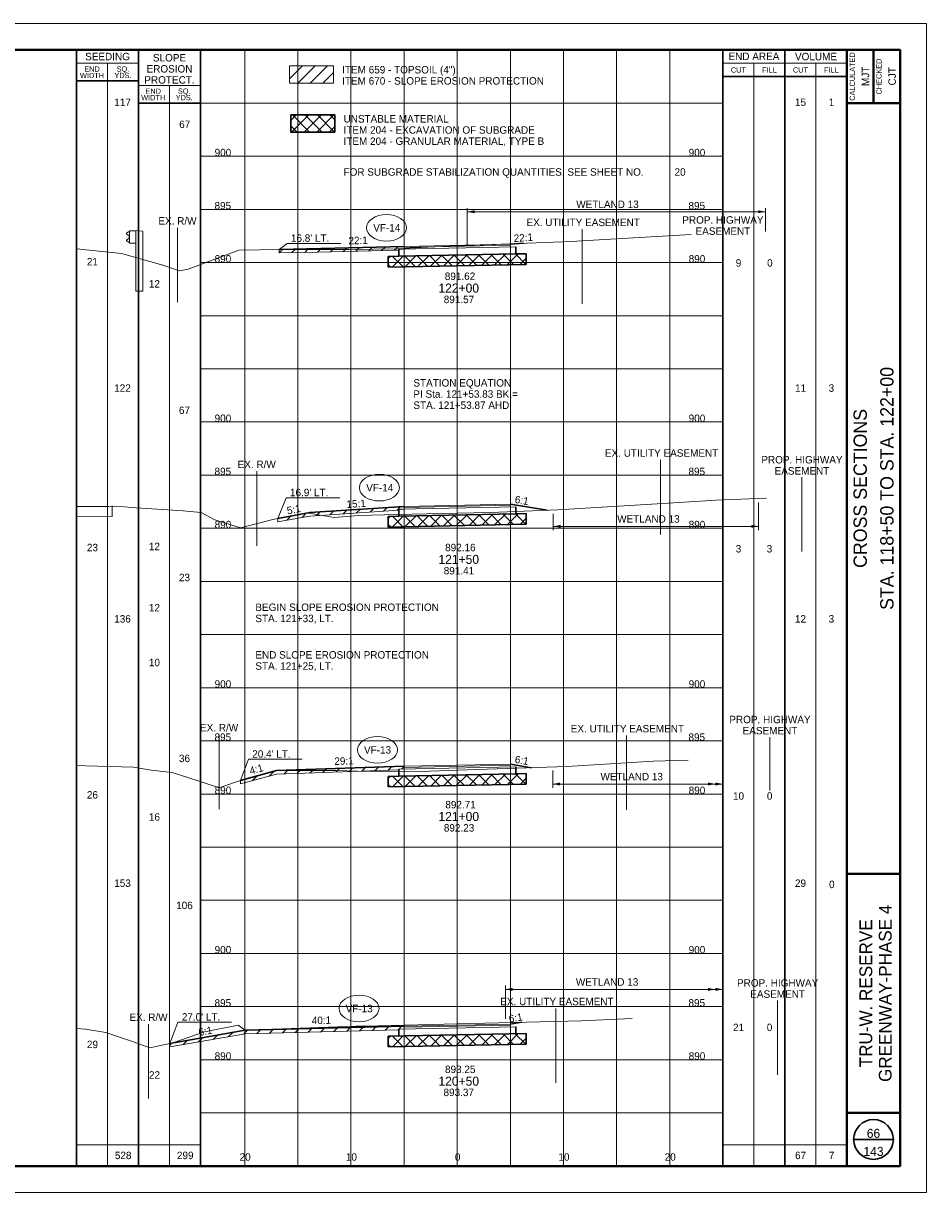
# Paper-space layout 'Layout1' of a CAD drawing. Header units: feet. Extents: x -1005 to 2379, y -670 to 6548.
# Tile 46 of 69: x 75 to 160, y 3218 to 3328. Entities that reach past the tile are written whole.
import ezdxf
from ezdxf.enums import TextEntityAlignment as Align

# ---------------------------------------------------------------- set-up
doc = ezdxf.new("R2010")
doc.units = ezdxf.units.FT
doc.header["$LTSCALE"] = 5
doc.header["$MEASUREMENT"] = 0
for name, pattern in [('DGN Style 2', [150.837143, 90.502286, -60.334857]), ('DGN Style 3', [211.172, 150.837143, -60.334857]), ('esmtshpr', [5.35, 1, -0.175, -0.175, 4]), ('esmtuex', [4.65, 0.8, -0.275, -0.275, 0.8, -0.3, 0.8, -0.3, 0.8, -0.3]), ('rowex', [4.85, 0.8, -0.375, -0.375, 0.8, -0.3, 0.8, -0.3, 0.8, -0.3])]:
    doc.linetypes.add(name, pattern=pattern)
for name, color, linetype, lineweight in [('DR_P_Erosion_Control', 7, 'Continuous', 13), ('DR_P_Text', 7, 'Continuous', 13), ('EV_Ecological_Text', 7, 'Continuous', 13), ('PV_P_Text', 7, 'Continuous', 13), ('PV_X_EOP', 7, 'DGN Style 3', 0), ('RD_X_Cells', 7, 'Continuous', 0), ('RW_P_Esmt_SH', 193, 'esmtshpr', 40), ('RW_X_Esmt_U', 6, 'esmtuex', 30), ('RW_X_Fee_RW', 6, 'rowex', 30), ('SH_Border', 7, 'Continuous', 40), ('SH_Data', 7, 'Continuous', 0), ('SH_Major_Grid_Line', 254, 'Continuous', 13), ('SH_Text', 7, 'Continuous', 13), ('TX_P_20', 7, 'Continuous', 13), ('TX_P_5', 7, 'Continuous', 13), ('TX_X_5', 7, 'Continuous', 0), ('XS_P_Finished_Grade', 3, 'Continuous', 30), ('XS_P_Pavt_Surface', 251, 'Continuous', 13), ('XS_P_Subgrade', 4, 'Continuous', 30), ('XS_P_Undercut', 230, 'Continuous', 30), ('XS_X_Ground_Line', 3, 'DGN Style 2', 13)]:
    doc.layers.add(name, color=color, linetype=linetype, lineweight=lineweight)
doc.layers.add('SH_Cut_Line', color=7, linetype='DGN Style 3', lineweight=0, plot=False)
doc.layers.add('XS_P_Pavt_Layers', color=251, linetype='Continuous', lineweight=0, transparency=0.5)
doc.styles.add('Slanted-Normal LS 0.50', font='font31.shx', dxfattribs={"height": 0.14})
doc.styles.add('Slanted-Sub Title', font='font31.shx', dxfattribs={"height": 0.17})
doc.styles.add('Style-font30', font='font30.shx')
doc.styles.add('Style-font31', font='font31.shx')
doc.styles.add('Style-font70', font='font70.shx')

# ---------------------------------------------------------------- blocks, each defined once
blk = doc.blocks.new('GPKLBL_210')
at = {"layer": 'TX_P_5', "linetype": 'Continuous', "extrusion": (0, 0, -1), "insert": (-0.46, 0.97), "char_height": 0.7, "attachment_point": 3, "text_direction": (-0.986394, 0.164399, 0), "line_spacing_factor": 0.6, "style": 'Style-font31'}
blk.add_mtext('6:1', dxfattribs=at)
blk = doc.blocks.new('XS POINT_283')
at = {"layer": 'RW_X_Fee_RW', "linetype": 'DGN Style 3', "lineweight": 0}
blk.add_line((0, 3.5), (0, -3.5), dxfattribs=at)
blk = doc.blocks.new('XS POINT_284')
at = {"layer": 'RW_P_Esmt_SH', "linetype": 'Continuous', "lineweight": 13}
blk.add_line((0, 3.5), (0, -3.5), dxfattribs=at)
blk = doc.blocks.new('XS POINT_285')
at = {"layer": 'RW_X_Esmt_U', "linetype": 'DGN Style 3', "lineweight": 0}
blk.add_line((0, 3.5), (0, -3.5), dxfattribs=at)
blk = doc.blocks.new('GPKLBL_211')
at = {"layer": 'TX_P_5', "linetype": 'Continuous', "insert": (-1.23, 1.07), "char_height": 0.7, "attachment_point": 1, "rotation": 1.4327, "line_spacing_factor": 0.9, "style": 'Style-font31'}
blk.add_mtext('40:1', dxfattribs=at)
blk = doc.blocks.new('GPKLBL_212')
at = {"layer": 'TX_P_5', "linetype": 'Continuous', "insert": (-0.91, 0.77), "char_height": 0.7, "attachment_point": 1, "rotation": 9.9353, "line_spacing_factor": 0.9, "style": 'Style-font31'}
blk.add_mtext('6:1', dxfattribs=at)
blk = doc.blocks.new('GPKLBL_213')
at = {"layer": 'TX_P_5', "linetype": 'Continuous', "insert": (-0.51, 0.98), "char_height": 0.7, "attachment_point": 1, "rotation": 350.5377, "line_spacing_factor": 0.6, "style": 'Style-font31'}
blk.add_mtext('6:1', dxfattribs=at)
blk = doc.blocks.new('XS POINT_286')
at = {"layer": 'RW_X_Fee_RW', "linetype": 'DGN Style 3', "lineweight": 0}
blk.add_line((0, 3.5), (0, -3.5), dxfattribs=at)
blk = doc.blocks.new('XS POINT_287')
at = {"layer": 'RW_X_Esmt_U', "linetype": 'DGN Style 3', "lineweight": 0}
blk.add_line((0, 3.5), (0, -3.5), dxfattribs=at)
blk = doc.blocks.new('GPKLBL_214')
at = {"layer": 'TX_P_5', "linetype": 'Continuous', "insert": (-0.58, 1.03), "char_height": 0.7, "attachment_point": 1, "rotation": 1.9669, "line_spacing_factor": 0.9, "style": 'Style-font31'}
blk.add_mtext('29:1', dxfattribs=at)
blk = doc.blocks.new('GPKLBL_215')
at = {"layer": 'TX_P_5', "linetype": 'Continuous', "insert": (-0.92, 0.76), "char_height": 0.7, "attachment_point": 1, "rotation": 15.0363, "line_spacing_factor": 0.9, "style": 'Style-font31'}
blk.add_mtext('4:1', dxfattribs=at)
blk = doc.blocks.new('GPKLBL_216')
at = {"layer": 'TX_P_5', "linetype": 'Continuous', "insert": (-0.51, 0.98), "char_height": 0.7, "attachment_point": 1, "rotation": 350.5377, "line_spacing_factor": 0.6, "style": 'Style-font31'}
blk.add_mtext('6:1', dxfattribs=at)
blk = doc.blocks.new('XS POINT_288')
at = {"layer": 'RW_X_Fee_RW', "linetype": 'DGN Style 3', "lineweight": 0}
blk.add_line((0, 3.5), (0, -3.5), dxfattribs=at)
blk = doc.blocks.new('XS POINT_289')
at = {"layer": 'RW_P_Esmt_SH', "linetype": 'Continuous', "lineweight": 13}
blk.add_line((0, 3.5), (0, -3.5), dxfattribs=at)
blk = doc.blocks.new('XS POINT_290')
at = {"layer": 'RW_X_Esmt_U', "linetype": 'DGN Style 3', "lineweight": 0}
blk.add_line((0, 3.5), (0, -3.5), dxfattribs=at)
blk = doc.blocks.new('GPKLBL_217')
at = {"layer": 'TX_P_5', "linetype": 'Continuous', "insert": (-1.02, 0.83), "char_height": 0.7, "attachment_point": 1, "rotation": 3.7589, "line_spacing_factor": 0.9, "style": 'Style-font31'}
blk.add_mtext('15:1', dxfattribs=at)
blk = doc.blocks.new('GPKLBL_218')
at = {"layer": 'TX_P_5', "linetype": 'Continuous', "insert": (-0.73, 0.8), "char_height": 0.7, "attachment_point": 1, "rotation": 11.4111, "line_spacing_factor": 0.9, "style": 'Style-font31'}
blk.add_mtext('5:1', dxfattribs=at)
blk = doc.blocks.new('XS POINT_291')
at = {"layer": 'RW_X_Fee_RW', "linetype": 'DGN Style 3', "lineweight": 0}
blk.add_line((0, 3.5), (0, -3.5), dxfattribs=at)
blk = doc.blocks.new('XS POINT_292')
at = {"layer": 'RW_P_Esmt_SH', "linetype": 'Continuous', "lineweight": 13}
blk.add_line((0, 3.5), (0, -3.5), dxfattribs=at)
blk = doc.blocks.new('GRLT')
at = {"layer": 'RD_X_Cells', "linetype": 'DGN Style 3'}
for p, q in [((-1.51, 2.21), (-1.56, 2.19)), ((-0.97, 2.29), (-1.51, 2.21)), ((-0.89, 2.25), (-0.97, 2.29)), ((-0.31, 2.25), (-0.89, 2.25)), ((-0.89, -0.16), (-0.89, 2.25)), ((-0.31, 1.08), (-0.31, 2.25)), ((-1.56, -0.16), (-1.56, 2.19)), ((-0.31, 1.08), (-0.89, 1.08)), ((-1.56, -3.42), (-1.56, -0.16)), ((-0.89, -3.42), (-0.89, -0.16)), ((-0.89, -3.42), (-1.56, -3.42))]:
    blk.add_line(p, q, dxfattribs=at)
at = {"layer": 'RD_X_Cells', "linetype": 'DGN Style 3', "flags": 128}
blk.add_lwpolyline([(-0.31, 1.16), (-0.22, 1.17), (-0.06, 1.29), (-0.06, 1.29, 0.51949), (-0.06, 1.41), (-0.06, 1.41), (-0.26, 1.56), (-0.26, 1.56, -0.244874), (-0.3, 1.62), (-0.3, 1.62), (-0.3, 1.67), (-0.3, 1.71), (-0.3, 1.71, -0.244874), (-0.26, 1.78), (-0.26, 1.78), (-0.06, 1.92), (-0.06, 1.92, 0.51949), (-0.06, 2.05), (-0.06, 2.05), (-0.22, 2.16), (-0.31, 2.18)], format="xyb", dxfattribs=at)
for points in [[(-0.29, 1.73), (-0.29, 1.61), (-0.3, 1.61), (-0.3, 1.73), (-0.29, 1.73)], [(-0.29, 1.7), (-0.29, 1.64), (-0.26, 1.64), (-0.26, 1.7), (-0.29, 1.7)]]:
    blk.add_lwpolyline(points, close=True, dxfattribs=at)
blk = doc.blocks.new('XS POINT_293')
at = {"layer": 'RW_X_Esmt_U', "linetype": 'DGN Style 3', "lineweight": 0}
blk.add_line((0, 3.5), (0, -3.5), dxfattribs=at)
blk = doc.blocks.new('GPKLBL_219')
at = {"layer": 'TX_P_5', "linetype": 'Continuous', "insert": (-1.19, 0.96), "char_height": 0.7, "attachment_point": 1, "rotation": 2.662, "line_spacing_factor": 0.9, "style": 'Style-font31'}
blk.add_mtext('22:1', dxfattribs=at)
blk = doc.blocks.new('GPKLBL_220')
at = {"layer": 'TX_P_5', "linetype": 'Continuous', "insert": (-0.51, 0.98), "char_height": 0.7, "attachment_point": 1, "rotation": 350.5377, "line_spacing_factor": 0.6, "style": 'Style-font31'}
blk.add_mtext('22:1', dxfattribs=at)

psp = doc.layouts.get("Layout1")

# ---------------------------------------------------------------- hatches: boundary and pattern name
at = {"layer": 'DR_P_Erosion_Control'}
h = psp.add_hatch(dxfattribs=at)
h.set_pattern_fill('HATCH', color=256, style=0, pattern_type=2)
h.set_pattern_definition([(45, (108.67094, 3322.6661), (-0.589255, 0.589255), [])])
h.paths.add_polyline_path([(100.04, 3321.89), (104.18, 3321.89), (104.18, 3323.51), (100.04, 3323.51)])
h = psp.add_hatch(dxfattribs=at)
h.set_pattern_fill('HATCH', color=256, style=0, pattern_type=2)
h.set_pattern_definition([(45, (105.6807, 3308.9872), (-0.58926, 0.58926), [])])
h.paths.add_polyline_path([(110.33, 3306.26), (110.83, 3306.27), (110.83, 3306.42), (110.83, 3306.52), (102.67, 3306.32), (99.06, 3306.23), (99.06, 3305.9), (102.67, 3305.99), (110.33, 3306.16)])
h = psp.add_hatch(dxfattribs=at)
h.set_pattern_fill('HATCH', color=256, style=0, pattern_type=2)
h.set_pattern_definition([(45, (104.1183, 3282.7342), (-0.58926, 0.58926), [])])
h.paths.add_polyline_path([(110.33, 3281.8), (110.83, 3281.81), (110.83, 3281.96), (110.83, 3282.06), (101.97, 3281.48), (98.96, 3280.92), (98.96, 3280.62), (101.97, 3281.15), (110.33, 3281.7)])
h = psp.add_hatch(dxfattribs=at)
h.set_pattern_fill('HATCH', color=256, style=0, pattern_type=2)
h.set_pattern_definition([(45, (101.3631, 3258.7205), (-0.589255, 0.589255), [])])
h.paths.add_polyline_path([(110.33, 3257.35), (110.83, 3257.36), (110.83, 3257.36), (110.83, 3257.5), (110.83, 3257.61), (98.83, 3257.2), (95.42, 3256.28), (95.42, 3255.95), (98.83, 3256.86), (110.33, 3257.26)])
h = psp.add_hatch(dxfattribs=at)
h.set_pattern_fill('HATCH', color=256, style=0, pattern_type=2)
h.set_pattern_definition([(45, (99.4796, 3234.9927), (-0.589255, 0.589255), [])])
h.paths.add_polyline_path([(110.33, 3232.89), (110.83, 3232.9), (110.83, 3233.05), (110.83, 3233.15), (95.88, 3232.78), (88.78, 3231.53), (88.78, 3231.2), (95.88, 3232.45), (110.33, 3232.81)])
at = {"layer": 'XS_P_Undercut', "lineweight": 0}
h = psp.add_hatch(dxfattribs=at)
h.set_pattern_fill('CROSSHATCH', color=256, style=0, pattern_type=2)
h.set_pattern_definition([(45, (103.4458, 3313.4017), (-0.58926, 0.58926), []), (315, (103.4458, 3313.4017), (0.58926, 0.58926), [])])
h.paths.add_polyline_path([(100.16, 3317.27), (104.3, 3317.27), (104.3, 3318.89), (100.16, 3318.89)])
h = psp.add_hatch(dxfattribs=at)
h.set_pattern_fill('CROSSHATCH', color=256, style=0, pattern_type=2)
h.set_pattern_definition([(45, (112.5906, 3305.0917), (-0.589255, 0.589255), []), (315, (112.5906, 3305.0917), (0.589255, 0.589255), [])])
h.paths.add_polyline_path([(110.33, 3305.59), (109.33, 3305.57), (109.33, 3304.57), (122.33, 3304.83), (122.33, 3305.83), (121.33, 3305.81)])
h = psp.add_hatch(dxfattribs=at)
h.set_pattern_fill('CROSSHATCH', color=256, style=0, pattern_type=2)
h.set_pattern_definition([(45, (112.5906, 3280.6356), (-0.589255, 0.589255), []), (315, (112.5906, 3280.6356), (0.589255, 0.589255), [])])
h.paths.add_polyline_path([(110.33, 3281.14), (109.33, 3281.12), (109.33, 3280.12), (122.33, 3280.38), (122.33, 3281.38), (121.33, 3281.36)])
h = psp.add_hatch(dxfattribs=at)
h.set_pattern_fill('CROSSHATCH', color=256, style=0, pattern_type=2)
h.set_pattern_definition([(45, (112.5905, 3256.1794), (-0.589255, 0.589255), []), (315, (112.5905, 3256.1794), (0.589255, 0.589255), [])])
h.paths.add_polyline_path([(110.33, 3256.68), (109.33, 3256.66), (109.33, 3255.66), (122.33, 3255.92), (122.33, 3256.92), (121.33, 3256.9)])
h = psp.add_hatch(dxfattribs=at)
h.set_pattern_fill('CROSSHATCH', color=256, style=0, pattern_type=2)
h.set_pattern_definition([(45, (112.5905, 3231.7232), (-0.589255, 0.589255), []), (315, (112.5905, 3231.7232), (0.589255, 0.589255), [])])
h.paths.add_polyline_path([(110.33, 3232.23), (109.33, 3232.21), (109.33, 3231.21), (122.33, 3231.47), (122.33, 3232.47), (121.33, 3232.45)])

# ---------------------------------------------------------------- linework, layer by layer
at = {"layer": 'DR_P_Erosion_Control'}
for p, q in [((99.06, 3305.9), (99.06, 3306.23)), ((99.06, 3305.9), (102.67, 3305.99)), ((102.67, 3305.99), (110.33, 3306.16)), ((101.97, 3281.15), (110.33, 3281.7)), ((98.96, 3280.62), (101.97, 3281.15)), ((98.96, 3280.92), (98.96, 3280.62)), ((98.83, 3256.86), (110.33, 3257.26)), ((95.42, 3255.95), (98.83, 3256.86)), ((95.42, 3256.28), (95.42, 3255.95)), ((95.88, 3232.45), (88.78, 3231.2)), ((110.33, 3232.81), (95.88, 3232.45)), ((88.78, 3231.2), (88.78, 3231.53))]:
    psp.add_line(p, q, dxfattribs=at)
at = {"layer": 'DR_P_Erosion_Control', "flags": 128}
for points in [[(100.04, 3323.51), (104.18, 3323.51), (104.18, 3321.89), (100.04, 3321.89), (100.04, 3323.51)], [(100.04, 3321.89), (104.18, 3321.89), (104.18, 3323.51), (100.04, 3323.51), (100.04, 3321.89)], [(110.33, 3306.26), (110.83, 3306.27), (110.83, 3306.42), (110.83, 3306.52), (102.67, 3306.32), (99.06, 3306.23), (99.06, 3305.9), (102.67, 3305.99), (110.33, 3306.16), (110.33, 3306.26)], [(110.33, 3281.8), (110.83, 3281.81), (110.83, 3281.96), (110.83, 3282.06), (101.97, 3281.48), (98.96, 3280.92), (98.96, 3280.62), (101.97, 3281.15), (110.33, 3281.7), (110.33, 3281.8)], [(110.33, 3257.35), (110.83, 3257.36), (110.83, 3257.36), (110.83, 3257.5), (110.83, 3257.61), (98.83, 3257.2), (95.42, 3256.28), (95.42, 3255.95), (98.83, 3256.86), (110.33, 3257.26), (110.33, 3257.35)], [(110.33, 3232.89), (110.83, 3232.9), (110.83, 3233.05), (110.83, 3233.15), (95.88, 3232.78), (88.78, 3231.53), (88.78, 3231.2), (95.88, 3232.45), (110.33, 3232.81), (110.33, 3232.89)]]:
    psp.add_lwpolyline(points, close=True, dxfattribs=at)
at = {"layer": 'DR_P_Text'}
for p, q in [((99.81, 3306.8), (99.06, 3306.23)), ((99.81, 3306.8), (104.86, 3306.8)), ((99.72, 3282.86), (98.96, 3280.92)), ((99.72, 3282.86), (104.77, 3282.86)), ((96.17, 3258.27), (95.42, 3256.28)), ((96.17, 3258.27), (101.22, 3258.27)), ((89.53, 3233.52), (88.78, 3231.53)), ((89.53, 3233.52), (94.58, 3233.52))]:
    psp.add_line(p, q, dxfattribs=at)
at = {"layer": 'DR_P_Text', "color": 7, "linetype": 'Continuous', "lineweight": 13}
for centre in [(109.17, 3308.27), (108.5, 3283.82), (108.32, 3259.15), (106.59, 3234.82)]:
    psp.add_ellipse(centre, major_axis=(1.88, 0), ratio=0.666667, dxfattribs=at)
at = {"layer": 'EV_Ecological_Text', "color": 97, "linetype": 'Continuous', "lineweight": 0}
for p, q in [((116.77, 3306.62), (116.77, 3310.13)), ((144.85, 3307.93), (144.85, 3310.13)), ((116.77, 3309.78), (144.85, 3309.78)), ((144.19, 3282.44), (144.19, 3279.83)), ((124.86, 3281.35), (124.86, 3279.83)), ((124.86, 3280.18), (144.19, 3280.18)), ((124.81, 3257.21), (124.81, 3255.59)), ((124.81, 3255.94), (140.83, 3255.94)), ((120.36, 3233.84), (120.36, 3236.97)), ((120.36, 3236.62), (140.83, 3236.62))]:
    psp.add_line(p, q, dxfattribs=at)
at = {"layer": 'EV_Ecological_Text', "color": 4, "linetype": 'Continuous', "lineweight": 0}
for points in [[(117.47, 3309.64), (116.77, 3309.78), (117.47, 3309.92)], [(125.56, 3280.04), (124.86, 3280.18), (125.56, 3280.32)], [(125.51, 3255.8), (124.81, 3255.94), (125.51, 3256.08)], [(121.06, 3236.48), (120.36, 3236.62), (121.06, 3236.76)]]:
    psp.add_solid(points, dxfattribs=at)
at = {"layer": 'EV_Ecological_Text', "color": 4, "linetype": 'Continuous', "lineweight": 0, "extrusion": (0, 0, -1)}
for points in [[(-144.15, 3309.92), (-144.85, 3309.78), (-144.15, 3309.64)], [(-143.49, 3280.32), (-144.19, 3280.18), (-143.49, 3280.04)], [(-139.43, 3256.08), (-140.13, 3255.94), (-139.43, 3255.8)], [(-140.13, 3256.08), (-140.83, 3255.94), (-140.13, 3255.8)], [(-139.43, 3236.76), (-140.13, 3236.62), (-139.43, 3236.48)], [(-140.13, 3236.76), (-140.83, 3236.62), (-140.13, 3236.48)]]:
    psp.add_solid(points, dxfattribs=at)
at = {"layer": 'PV_X_EOP'}
psp.add_line((83.36, 3282.1), (83.36, 3281.1), dxfattribs=at)
at = {"layer": 'RW_P_Esmt_SH', "linetype": 'Continuous', "lineweight": 13}
psp.add_line((145.26, 3260.36), (145.26, 3255.32), dxfattribs=at)
at = {"layer": 'SH_Border', "color": 7, "linetype": 'Continuous', "lineweight": 40}
for p, q in [((152.5, 3220), (152.5, 3325)), ((155, 3325), (155, 3320)), ((152.5, 3320), (157.5, 3320)), ((152.5, 3247.5), (157.5, 3247.5)), ((152.5, 3225), (157.5, 3225))]:
    psp.add_line(p, q, dxfattribs=at)
at = {"layer": 'SH_Border', "color": 7, "linetype": 'Continuous', "lineweight": 40, "flags": 128}
psp.add_lwpolyline([(0, 3325), (157.5, 3325), (157.5, 3220), (0, 3220), (0, 3325)], close=True, dxfattribs=at)
at = {"layer": 'SH_Cut_Line', "color": 7, "linetype": 'DGN Style 3', "lineweight": 0, "flags": 128}
psp.add_lwpolyline([(-10, 3217.5), (160, 3217.5), (160, 3327.5), (-10, 3327.5), (-10, 3217.5)], close=True, dxfattribs=at)
at = {"layer": 'SH_Data', "color": 7, "linetype": 'Continuous', "lineweight": 30}
for p, q in [((80, 3220), (80, 3325)), ((85.83, 3220), (85.83, 3325)), ((91.66, 3220), (91.66, 3325)), ((140.83, 3220), (140.83, 3325)), ((146.67, 3220), (146.67, 3325)), ((85.83, 3322.08), (80, 3322.08)), ((140.83, 3322.5), (152.5, 3322.5)), ((91.66, 3320), (85.83, 3320)), ((153.12, 3222.5), (156.88, 3222.5))]:
    psp.add_line(p, q, dxfattribs=at)
at = {"layer": 'SH_Data', "color": 7, "linetype": 'Continuous', "lineweight": 0}
for p, q in [((85.83, 3323.75), (80, 3323.75)), ((140.83, 3323.75), (152.5, 3323.75)), ((91.66, 3321.67), (85.83, 3321.67))]:
    psp.add_line(p, q, dxfattribs=at)
at = {"layer": 'SH_Data', "color": 7, "linetype": 'Continuous', "lineweight": 13}
for p, q in [((82.92, 3220), (82.92, 3323.75)), ((143.75, 3220), (143.75, 3323.75)), ((149.58, 3220), (149.58, 3323.75)), ((88.75, 3220), (88.75, 3321.67)), ((80, 3222), (91.66, 3222)), ((140.83, 3222), (152.5, 3222))]:
    psp.add_line(p, q, dxfattribs=at)
at = {"layer": 'SH_Data', "color": 7, "linetype": 'Continuous', "lineweight": 30}
psp.add_circle((155, 3222.5), 1.87, dxfattribs=at)
at = {"layer": 'SH_Major_Grid_Line', "color": 254, "linetype": 'Continuous', "lineweight": 13}
for p, q in [((95.83, 3220), (95.83, 3325)), ((100.83, 3220), (100.83, 3325)), ((105.83, 3220), (105.83, 3325)), ((110.83, 3220), (110.83, 3325)), ((115.83, 3220), (115.83, 3325)), ((120.83, 3220), (120.83, 3325)), ((125.83, 3220), (125.83, 3325)), ((130.83, 3220), (130.83, 3325)), ((135.83, 3220), (135.83, 3325)), ((91.66, 3320), (140.83, 3320)), ((91.66, 3315), (140.83, 3315)), ((91.66, 3310), (140.83, 3310)), ((91.66, 3305), (140.83, 3305)), ((91.66, 3300), (140.83, 3300)), ((91.66, 3295), (140.83, 3295)), ((91.66, 3290), (140.83, 3290)), ((91.66, 3285), (140.83, 3285)), ((91.66, 3280), (140.83, 3280)), ((91.66, 3275), (140.83, 3275)), ((91.66, 3270), (140.83, 3270)), ((91.66, 3265), (140.83, 3265)), ((91.66, 3260), (140.83, 3260)), ((91.66, 3255), (140.83, 3255)), ((91.66, 3250), (140.83, 3250)), ((91.66, 3245), (140.83, 3245)), ((91.66, 3240), (140.83, 3240)), ((91.66, 3235), (140.83, 3235)), ((91.66, 3230), (140.83, 3230)), ((91.66, 3225), (140.83, 3225))]:
    psp.add_line(p, q, dxfattribs=at)
at = {"layer": 'XS_P_Finished_Grade'}
for p, q in [((122.05, 3306.81), (120.83, 3306.72)), ((99.06, 3306.23), (110.83, 3306.52)), ((98.96, 3280.92), (101.97, 3281.48)), ((101.97, 3281.48), (110.83, 3282.06)), ((124.3, 3281.69), (120.83, 3282.26)), ((95.42, 3256.28), (98.83, 3257.2)), ((98.83, 3257.2), (110.83, 3257.61)), ((122.83, 3257.47), (120.83, 3257.81)), ((110.83, 3233.15), (95.88, 3232.78)), ((120.83, 3233.35), (121.89, 3233.53)), ((95.88, 3232.78), (88.78, 3231.53))]:
    psp.add_line(p, q, dxfattribs=at)
at = {"layer": 'XS_P_Pavt_Layers', "color": 2, "lineweight": 13}
for p, q in [((110.83, 3306.42), (120.83, 3306.62)), ((110.33, 3306.26), (121.33, 3306.48)), ((110.33, 3281.8), (121.33, 3282.02)), ((110.83, 3281.96), (120.83, 3282.16)), ((110.33, 3257.35), (121.33, 3257.57)), ((110.83, 3257.5), (120.83, 3257.7)), ((110.33, 3232.89), (121.33, 3233.11)), ((110.83, 3233.05), (120.83, 3233.25))]:
    psp.add_line(p, q, dxfattribs=at)
at = {"layer": 'XS_P_Pavt_Surface', "color": 193}
for p, q in [((110.83, 3306.52), (120.83, 3306.72)), ((120.83, 3306.72), (120.83, 3306.47)), ((110.83, 3306.52), (110.83, 3306.27)), ((110.83, 3282.06), (120.83, 3282.26)), ((110.83, 3282.06), (110.83, 3281.81)), ((120.83, 3282.26), (120.83, 3282.01)), ((110.83, 3257.61), (120.83, 3257.81)), ((110.83, 3257.61), (110.83, 3257.36)), ((120.83, 3257.81), (120.83, 3257.56)), ((110.83, 3233.15), (120.83, 3233.35)), ((110.83, 3233.15), (110.83, 3232.9)), ((120.83, 3233.35), (120.83, 3233.1))]:
    psp.add_line(p, q, dxfattribs=at)
at = {"layer": 'XS_P_Subgrade'}
for p, q in [((110.33, 3306.26), (110.33, 3305.59)), ((110.33, 3305.59), (121.33, 3305.81)), ((121.33, 3306.48), (121.33, 3305.81)), ((110.33, 3281.8), (110.33, 3281.14)), ((110.33, 3281.14), (121.33, 3281.36)), ((121.33, 3282.02), (121.33, 3281.36)), ((110.33, 3257.35), (110.33, 3256.68)), ((121.33, 3257.57), (121.33, 3256.9)), ((110.33, 3256.68), (121.33, 3256.9)), ((121.33, 3233.11), (121.33, 3232.45)), ((109.33, 3232.21), (122.33, 3232.47)), ((110.33, 3232.89), (110.33, 3232.23))]:
    psp.add_line(p, q, dxfattribs=at)
at = {"layer": 'XS_P_Undercut'}
for p, q in [((110.33, 3305.59), (109.33, 3305.57)), ((109.33, 3305.57), (109.33, 3304.57)), ((121.33, 3305.81), (122.33, 3305.83)), ((122.33, 3305.83), (122.33, 3304.83)), ((109.33, 3304.57), (122.33, 3304.83)), ((121.33, 3281.36), (122.33, 3281.38)), ((122.33, 3281.38), (122.33, 3280.38)), ((110.33, 3281.14), (109.33, 3281.12)), ((109.33, 3281.12), (109.33, 3280.12)), ((109.33, 3280.12), (122.33, 3280.38)), ((110.33, 3256.68), (109.33, 3256.66)), ((109.33, 3256.66), (109.33, 3255.66)), ((121.33, 3256.9), (122.33, 3256.92)), ((122.33, 3256.92), (122.33, 3255.92)), ((109.33, 3255.66), (122.33, 3255.92)), ((109.33, 3232.21), (109.33, 3231.21)), ((122.33, 3232.47), (122.33, 3231.47)), ((109.33, 3231.21), (122.33, 3231.47))]:
    psp.add_line(p, q, dxfattribs=at)
at = {"layer": 'XS_P_Undercut', "flags": 128}
psp.add_lwpolyline([(100.16, 3318.89), (104.3, 3318.89), (104.3, 3317.27), (100.16, 3317.27), (100.16, 3318.89)], close=True, dxfattribs=at)
at = {"layer": 'XS_P_Undercut', "lineweight": 0, "flags": 128}
for points in [[(100.16, 3317.27), (104.3, 3317.27), (104.3, 3318.89), (100.16, 3318.89), (100.16, 3317.27)], [(110.33, 3305.59), (109.33, 3305.57), (109.33, 3304.57), (122.33, 3304.83), (122.33, 3305.83), (121.33, 3305.81), (110.33, 3305.59)], [(110.33, 3281.14), (109.33, 3281.12), (109.33, 3280.12), (122.33, 3280.38), (122.33, 3281.38), (121.33, 3281.36), (110.33, 3281.14)], [(110.33, 3256.68), (109.33, 3256.66), (109.33, 3255.66), (122.33, 3255.92), (122.33, 3256.92), (121.33, 3256.9), (110.33, 3256.68)], [(110.33, 3232.23), (109.33, 3232.21), (109.33, 3231.21), (122.33, 3231.47), (122.33, 3232.47), (121.33, 3232.45), (110.33, 3232.23)]]:
    psp.add_lwpolyline(points, close=True, dxfattribs=at)
at = {"layer": 'XS_X_Ground_Line', "flags": 128}
for points in [[(80, 3306.29), (84.28, 3305.85), (84.68, 3305.74), (88.12, 3304.74), (89.69, 3304.22), (90.5, 3304.39), (95.27, 3306.15), (99.17, 3306.23), (105.64, 3306.23), (110.23, 3306.28), (113.04, 3306.46), (115.83, 3306.57), (126.54, 3306.98), (130.24, 3307.21), (137.85, 3307.63)], [(80, 3282.05), (83.01, 3282.06), (84.5, 3282.03), (85.6, 3281.91), (90.05, 3281.64), (91.73, 3281.5), (93.01, 3280.81), (95.44, 3280.04), (98.46, 3280.82), (101.66, 3281.46), (104.24, 3281), (106.53, 3281.21), (110.19, 3281.29), (115.83, 3281.41), (118.97, 3281.47), (125.28, 3281.73), (136.71, 3282.44), (140.17, 3282.63), (144.92, 3282.82)], [(80, 3281.08), (83.35, 3281.1), (83.36, 3281.1)], [(80, 3257.68), (80.85, 3257.65), (85.37, 3257.53), (87.04, 3257.25), (89.01, 3257.02), (91.45, 3256.25), (93.43, 3255.59), (95.88, 3256.44), (98.83, 3257.2), (104.46, 3257.22), (106.45, 3257.14), (112.39, 3257.11), (115.83, 3257.23), (126.14, 3257.59), (134.3, 3258.1), (137.57, 3258.2)], [(80, 3232.93), (80.85, 3232.88), (82.76, 3232.56), (85.16, 3231.75), (86.91, 3231.11), (89.06, 3231.6), (92.05, 3232.64), (95.2, 3233.24), (95.88, 3232.78), (106.28, 3233.15), (107.15, 3233.15), (115.83, 3233.37), (127.53, 3233.67), (132.3, 3233.89)]]:
    psp.add_lwpolyline(points, dxfattribs=at)

# ---------------------------------------------------------------- block references
at = {"layer": 'RD_X_Cells', "linetype": 'DGN Style 3', "extrusion": (0, 0, -1)}
psp.add_blockref('GRLT', (-84.68, 3305.74), dxfattribs=at)
at = {"layer": 'RW_P_Esmt_SH', "linetype": 'Continuous', "lineweight": 13}
for name, p in [('XS POINT_292', (140.83, 3303.86)), ('XS POINT_289', (148.27, 3281.3)), ('XS POINT_284', (145.98, 3232.08))]:
    psp.add_blockref(name, p, dxfattribs=at)
at = {"layer": 'RW_X_Esmt_U', "linetype": 'DGN Style 3', "lineweight": 0}
for name, p in [('XS POINT_293', (127.58, 3304.63)), ('XS POINT_290', (134.96, 3282.93)), ('XS POINT_287', (131.75, 3257)), ('XS POINT_285', (125.11, 3231.33))]:
    psp.add_blockref(name, p, dxfattribs=at)
at = {"layer": 'RW_X_Fee_RW', "linetype": 'DGN Style 3', "lineweight": 0}
for name, p in [('XS POINT_291', (89.5, 3304.77)), ('XS POINT_288', (96.96, 3281.86)), ('XS POINT_286', (93.42, 3257.09)), ('XS POINT_283', (86.78, 3229.85))]:
    psp.add_blockref(name, p, dxfattribs=at)
at = {"layer": 'TX_P_5', "linetype": 'Continuous'}
for name, p, rotation in [('GPKLBL_220', (121.84, 3306.79), 13.48874871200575), ('GPKLBL_219', (106.75, 3306.42), 358.750552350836)]:
    psp.add_blockref(name, p, dxfattribs=dict(at, rotation=rotation))
for name, p in [('GPKLBL_217', (106.4, 3281.77)), ('GPKLBL_216', (121.83, 3282.1)), ('GPKLBL_218', (100.47, 3281.18)), ('GPKLBL_214', (104.83, 3257.4)), ('GPKLBL_213', (121.83, 3257.64)), ('GPKLBL_215', (97.12, 3256.74)), ('GPKLBL_211', (103.36, 3232.97)), ('GPKLBL_212', (92.33, 3232.16))]:
    psp.add_blockref(name, p, dxfattribs=at)
at = {"layer": 'TX_P_5', "linetype": 'Continuous', "extrusion": (0, 0, -1)}
psp.add_blockref('GPKLBL_210', (-121.45, 3233.43), dxfattribs=at)

# ---------------------------------------------------------------- texts
at = {"layer": 'DR_P_Text', "color": 7, "lineweight": 13, "style": 'Style-font31'}
for s, p in [('VF-14', (109.2, 3308.27)), ('VF-14', (108.54, 3283.82)), ('VF-13', (108.33, 3259.15)), ('VF-13', (106.6, 3234.82))]:
    psp.add_text(s, height=0.7, dxfattribs=at).set_placement(p, align=Align.MIDDLE_CENTER)
at = {"layer": 'DR_P_Text', "char_height": 0.7, "attachment_point": 1, "line_spacing_factor": 0.9}
for s, insert, style in [('ITEM 659 - TOPSOIL (4")\\PITEM 670 - SLOPE EROSION PROTECTION', (105, 3323.49), 'Slanted-Sub Title'), ('UNSTABLE MATERIAL\\PITEM 204 - EXCAVATION OF SUBGRADE\\PITEM 204 - GRANULAR MATERIAL, TYPE B', (105.13, 3318.87), 'Slanted-Sub Title'), ('FOR SUBGRADE STABILIZATION QUANTITIES, SEE SHEET NO.', (105.13, 3313.87), 'Slanted-Sub Title'), ('20\\P', (136.28, 3313.87), 'Style-font31'), ("16.8' LT.", (100.18, 3307.65), 'Slanted-Normal LS 0.50'), ("16.9' LT.", (100.09, 3283.72), 'Slanted-Normal LS 0.50'), ("20.4' LT.", (96.54, 3259.12), 'Slanted-Normal LS 0.50'), ("27.0' LT.", (89.91, 3234.38), 'Slanted-Normal LS 0.50')]:
    psp.add_mtext(s, dxfattribs=dict(at, insert=insert, style=style))
at = {"layer": 'EV_Ecological_Text', "color": 7, "linetype": 'Continuous', "lineweight": 0, "style": 'Slanted-Normal LS 0.50'}
for p in [(129.97, 3310.48), (133.82, 3280.88), (132.25, 3256.64), (129.93, 3237.32)]:
    psp.add_text('WETLAND 13', height=0.7, dxfattribs=at).set_placement(p, align=Align.MIDDLE_CENTER)
at = {"layer": 'PV_P_Text', "char_height": 0.7, "attachment_point": 8, "line_spacing_factor": 0.6, "style": 'Slanted-Normal LS 0.50'}
for s, insert in [(' 891.62', (115.96, 3303.35)), (' 892.16', (115.99, 3277.83)), (' 892.71', (116.01, 3253.64)), (' 893.25', (115.98, 3228.74))]:
    psp.add_mtext(s, dxfattribs=dict(at, insert=insert))
at = {"layer": 'RW_P_Esmt_SH', "linetype": 'Continuous', "lineweight": 13, "char_height": 0.7, "attachment_point": 2, "line_spacing_factor": 0.9, "style": 'Style-font31'}
for insert in [(140.83, 3309.36), (148.27, 3286.8), (145.26, 3262.36), (145.98, 3237.58)]:
    psp.add_mtext('PROP. HIGHWAY\\PEASEMENT', dxfattribs=dict(at, insert=insert))
at = {"layer": 'RW_X_Esmt_U', "linetype": 'Continuous', "lineweight": 0, "style": 'Style-font31'}
for p in [(127.68, 3309.13), (135.06, 3287.43), (131.84, 3261.5), (125.21, 3235.83)]:
    psp.add_text('EX. UTILITY EASEMENT', height=0.7, dxfattribs=at).set_placement(p, align=Align.TOP_CENTER)
at = {"layer": 'RW_X_Fee_RW', "linetype": 'Continuous', "lineweight": 0, "char_height": 0.7, "attachment_point": 2, "line_spacing_factor": 0.66, "style": 'Style-font31'}
for insert in [(89.5, 3309.27), (96.96, 3286.36), (93.42, 3261.59), (86.78, 3234.35)]:
    psp.add_mtext('EX. R/W\\P', dxfattribs=dict(at, insert=insert))
at = {"layer": 'SH_Data', "color": 7, "linetype": 'Continuous', "lineweight": 13, "style": 'Style-font30'}
for s, p in [('SEEDING', (82.92, 3324.38)), ('END AREA', (143.75, 3324.4)), ('VOLUME', (149.59, 3324.38))]:
    psp.add_text(s, height=0.7, dxfattribs=at).set_placement(p, align=Align.MIDDLE_CENTER)
at = {"layer": 'SH_Data', "color": 7, "linetype": 'Continuous', "lineweight": 0, "style": 'Style-font30'}
for s, p in [('CALCULATED', (152.76, 3322.5)), ('CHECKED', (155.26, 3322.5))]:
    psp.add_text(s, height=0.5, rotation=90, dxfattribs=at).set_placement(p, align=Align.TOP_CENTER)
for s, p in [('CUT', (142.29, 3323.12)), ('FILL', (145.21, 3323.12)), ('CUT', (148.13, 3323.12)), ('FILL', (151.04, 3323.12))]:
    psp.add_text(s, height=0.5, dxfattribs=at).set_placement(p, align=Align.MIDDLE_CENTER)
at = {"layer": 'SH_Data', "color": 7, "linetype": 'Continuous', "lineweight": 13, "style": 'Style-font30'}
for s, p in [('MJT', (154.6, 3322.52)), ('CJT', (157.1, 3322.52))]:
    psp.add_text(s, height=0.7, rotation=90, dxfattribs=at).set_placement(p, align=Align.CENTER)
at = {"layer": 'SH_Data', "color": 7, "linetype": 'Continuous', "lineweight": 0, "style": 'Style-font70'}
for s, p in [('STA. 118+50 TO STA. 122+00', (156.26, 3283.75)), ('CROSS SECTIONS', (153.75, 3283.75))]:
    psp.add_text(s, height=1.25, rotation=90, dxfattribs=at).set_placement(p, align=Align.MIDDLE_CENTER)
at = {"layer": 'SH_Data', "color": 7, "linetype": 'Continuous', "lineweight": 13, "insert": (88.75, 3323.22), "char_height": 0.7, "attachment_point": 5, "line_spacing_factor": 0.892896, "style": 'Style-font30'}
psp.add_mtext('SLOPE\\PEROSION\\PPROTECT.', dxfattribs=at)
at = {"layer": 'SH_Data', "color": 7, "linetype": 'Continuous', "lineweight": 0, "char_height": 0.7, "attachment_point": 5, "line_spacing_factor": 0.728571, "style": 'Style-font30'}
for s, insert in [('\\H0.714286x;END\\PWIDTH', (81.46, 3322.9)), ('\\H0.714286x;SQ.\\PYDS.', (84.37, 3322.9)), ('\\H0.714286x;END\\PWIDTH', (87.22, 3320.82)), ('\\H0.714286x;SQ.\\PYDS.', (90.14, 3320.82))]:
    psp.add_mtext(s, dxfattribs=dict(at, insert=insert))
at = {"layer": 'SH_Data', "lineweight": 13, "char_height": 0.85, "attachment_point": 8, "style": 'Style-font30'}
for s, insert, line_spacing_factor in [('66\\P', (155, 3222.64), 1.08), ('143\\P', (155, 3220.94), 0.6)]:
    psp.add_mtext(s, dxfattribs=dict(at, insert=insert, line_spacing_factor=line_spacing_factor))
at = {"layer": 'SH_Text', "style": 'Style-font31'}
for s, p in [('900', (93.78, 3315)), ('900', (138.39, 3315)), ('895', (93.77, 3310)), ('895', (138.37, 3310)), ('890', (93.78, 3305)), ('890', (138.39, 3305)), ('900', (93.78, 3290)), ('900', (138.39, 3290)), ('895', (93.77, 3285)), ('895', (138.37, 3285)), ('890', (93.78, 3280)), ('890', (138.39, 3280)), ('900', (93.78, 3265)), ('900', (138.39, 3265)), ('895', (93.77, 3260)), ('895', (138.37, 3260)), ('890', (93.78, 3255)), ('890', (138.39, 3255)), ('900', (93.78, 3240)), ('900', (138.39, 3240)), ('895', (93.77, 3235)), ('895', (138.37, 3235)), ('890', (93.78, 3230)), ('890', (138.39, 3230)), ('20', (95.87, 3220.5)), ('10', (105.87, 3220.5)), ('0', (115.87, 3220.5)), ('0', (115.87, 3220.5)), ('10', (125.87, 3220.5)), ('20', (135.87, 3220.5))]:
    psp.add_text(s, height=0.7, dxfattribs=at).set_placement(p, align=Align.CENTER)
at = {"layer": 'SH_Text', "char_height": 0.7, "attachment_point": 1, "line_spacing_factor": 0.9, "style": 'Slanted-Sub Title'}
for s, insert in [('STATION EQUATION\\PPI Sta. 121+53.83 BK.=\\PSTA. 121+53.87 AHD.', (111.7, 3294.03)), ('BEGIN SLOPE EROSION PROTECTION\\PSTA. 121+33, LT.', (96.83, 3272.92)), ('END SLOPE EROSION PROTECTION\\PSTA. 121+25, LT.', (96.83, 3268.44))]:
    psp.add_mtext(s, dxfattribs=dict(at, insert=insert))
at = {"layer": 'SH_Text', "insert": (155.2, 3236.25), "char_height": 1.2, "attachment_point": 5, "rotation": 90, "line_spacing_factor": 0.9125, "style": 'Slanted-Normal LS 0.50'}
psp.add_mtext('\\Ffont70;TRU-W. RESERVE\\PGREENWAY-PHASE 4', dxfattribs=at)
at = {"layer": 'TX_P_20', "style": 'Slanted-Normal LS 0.50'}
for s, p in [('117', (84.34, 3320.08)), ('15', (148.13, 3320.08)), ('1', (151.05, 3320.08)), ('67', (90.18, 3318)), ('21', (81.5, 3305.08)), ('12', (87.33, 3303)), ('122', (84.33, 3293.19)), ('11', (148.14, 3293.19)), ('3', (151.04, 3293.19)), ('67', (90.16, 3291.1)), ('23', (81.5, 3278.19)), ('12', (87.33, 3278.29)), ('23', (90.16, 3275.37)), ('12', (87.33, 3272.53)), ('136', (84.33, 3271.48)), ('12', (148.13, 3271.48)), ('3', (151.04, 3271.48)), ('10', (87.33, 3267.37)), ('36', (90.16, 3258.35)), ('26', (81.5, 3254.92)), ('16', (87.33, 3252.84)), ('153', (84.33, 3246.61)), ('29', (148.13, 3246.61)), ('106', (90.16, 3244.52)), ('29', (81.5, 3231.44)), ('22', (87.34, 3228.57)), ('528', (84.39, 3221)), ('299', (90.23, 3221)), ('67', (148.14, 3221)), ('7', (151.06, 3221))]:
    psp.add_text(s, height=0.7, dxfattribs=at).set_placement(p, align=Align.MIDDLE_CENTER)
at = {"layer": 'TX_P_20', "char_height": 0.7, "attachment_point": 5, "line_spacing_factor": 0.6, "style": 'Slanted-Normal LS 0.50'}
for s, insert in [('9', (142.3, 3304.96)), ('0', (145.25, 3304.96)), ('3', (142.3, 3278.07)), ('3', (145.21, 3278.07)), ('10', (142.3, 3254.81)), ('0', (145.23, 3254.81)), ('0', (151.08, 3246.49)), ('21', (142.3, 3233.04)), ('0', (145.22, 3233.04))]:
    psp.add_mtext(s, dxfattribs=dict(at, insert=insert))
at = {"layer": 'TX_P_5', "char_height": 0.85, "attachment_point": 5, "line_spacing_factor": 0.6, "style": 'Slanted-Sub Title'}
for s, insert in [('122+00 ', (115.97, 3302.59)), ('121+50 ', (115.97, 3277.07)), ('121+00 ', (115.97, 3252.88)), ('120+50 ', (115.97, 3227.98))]:
    psp.add_mtext(s, dxfattribs=dict(at, insert=insert))
at = {"layer": 'TX_X_5', "style": 'Style-font31'}
for s, p in [('891.57', (115.99, 3301.88)), ('891.41', (115.99, 3276.36)), ('892.23', (116, 3252.17)), ('893.37', (115.97, 3227.28))]:
    psp.add_text(s, height=0.7, dxfattribs=at).set_placement(p, align=Align.TOP_CENTER)

doc.saveas('drawing.dxf')
